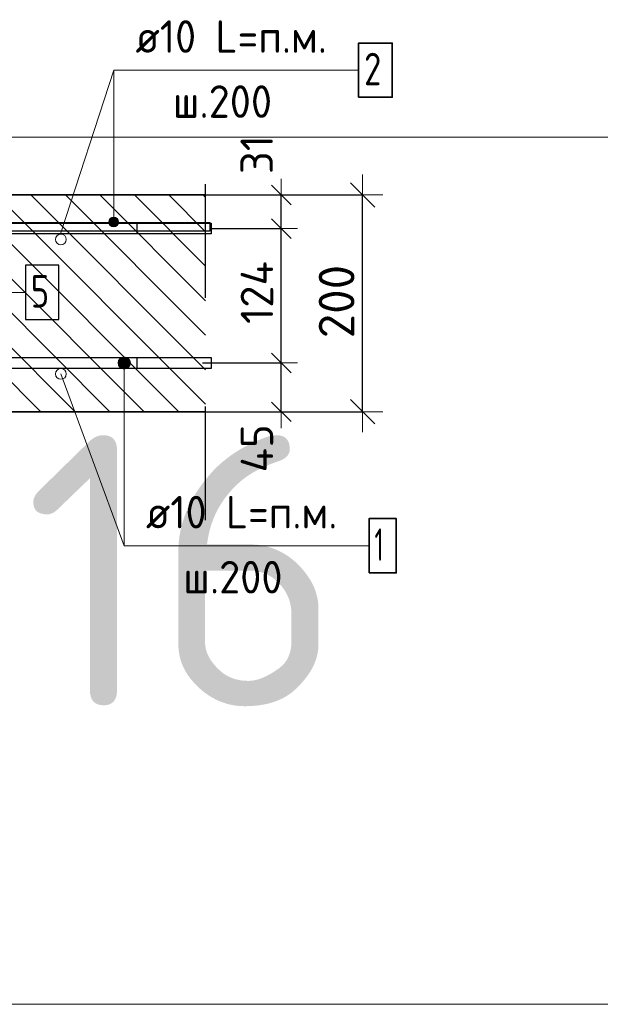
# Model space of a CAD drawing. Header units: metres. Extents: x -38 to 107, y -15 to 21.
# Tile 55 of 89: x 72.548 to 73.084, y 2.872 to 3.78. Entities that reach past the tile are written whole.
import ezdxf

# ---------------------------------------------------------------- set-up
doc = ezdxf.new("R2010")
doc.units = ezdxf.units.M
doc.header["$PDMODE"] = 65
doc.linetypes.add('______4', pattern=[0.135, 0.105, -0.03])
for name, color, linetype, lineweight in [('XR$4$Арм. стержнями верхней зоны', 180, 'Continuous', 35), ('XR$4$Арм. стержнями нижней зоны', 180, 'Continuous', 35), ('XR$4$Арм.стержн. Арматура края', 96, 'Continuous', 35), ('XR$4$Арм.стержн. Доп. арматура', 180, 'Continuous', 35), ('XR$4$Размерная линия (1)', 7, 'Continuous', 13), ('XR$4$Размерная линия_ общее', 7, 'Continuous', 13)]:
    doc.layers.add(name, color=color, linetype=linetype, lineweight=lineweight)
doc.styles.add('ISOCPEUR', font='txt')
doc.dimstyles.new('DIMSTYLE_12', dxfattribs={"dimtxt": 0.033, "dimasz": 0.0375, "dimexe": 0, "dimexo": 0, "dimgap": 0.0165, "dimtad": 2, "dimdec": 0, "dimlfac": 1000, "dimrnd": 1, "dimzin": 12, "dimdsep": 46, "dimtxsty": 'ISOCPEUR', "dimblk1": 'ALL_ML_STRICH', "dimblk2": 'ALL_ML_STRICH', "dimsah": 1, "dimcen": 0, "dimclrd": 7, "dimclre": 256, "dimclrt": 7, "dimadec": 0, "dimazin": 0, "dimtfac": 1, "dimtdec": 0, "dimtix": 1, "dimtmove": 2, "dimatfit": 3, "dimfxl": 0, "dimtzin": 0, "dimlwd": 0, "dimlwe": -3, "dimarcsym": 0})
doc.dimstyles.new('DIMSTYLE_16', dxfattribs={"dimtxt": 0.03, "dimasz": 0.03, "dimexe": 0, "dimexo": 0, "dimgap": 0.015, "dimtad": 2, "dimdec": 0, "dimlfac": 1000, "dimrnd": 1, "dimzin": 12, "dimdsep": 46, "dimtxsty": 'ISOCPEUR', "dimblk1": 'ALL_ML_STRICH', "dimblk2": 'ALL_ML_STRICH', "dimsah": 1, "dimcen": 0, "dimclrd": 7, "dimclre": 256, "dimclrt": 7, "dimadec": 0, "dimazin": 0, "dimtfac": 1, "dimtdec": 0, "dimtix": 1, "dimtmove": 2, "dimatfit": 3, "dimfxl": 0, "dimtzin": 0, "dimlwd": 0, "dimlwe": -3, "dimarcsym": 0})
doc.dimstyles.new('DIMSTYLE_18', dxfattribs={"dimtxt": 0.03, "dimasz": 0.03, "dimexe": 0, "dimexo": 0, "dimgap": 0.015, "dimtad": 2, "dimdec": 0, "dimlfac": 1000, "dimrnd": 1, "dimzin": 12, "dimdsep": 46, "dimtxsty": 'ISOCPEUR', "dimblk1": 'ALL_ML_STRICH', "dimblk2": 'ALL_ML_STRICH', "dimsah": 1, "dimcen": 0, "dimclrd": 7, "dimclre": 256, "dimclrt": 7, "dimadec": 0, "dimazin": 0, "dimtfac": 1, "dimtdec": 0, "dimtix": 1, "dimtmove": 2, "dimatfit": 3, "dimfxl": 0, "dimtvp": 1.2, "dimtzin": 0, "dimlwd": 0, "dimlwe": -3, "dimarcsym": 0})

# ---------------------------------------------------------------- blocks, each defined once
blk = doc.blocks.new('ALL_ML_STRICH')
at = {"color": 0, "linetype": 'ByBlock', "lineweight": -2}
for p, q in [((0, -0.5), (0, 0.5)), ((-0.3, -0.3), (0.3, 0.3)), ((-1, 0), (0.5, 0))]:
    blk.add_line(p, q, dxfattribs=at)
blk = doc.blocks.new('*D451')
at = {"layer": 'DEFPOINTS', "color": 7, "linetype": 'Continuous', "lineweight": 13, "transparency": 33554687}
for p in [(72.69287, 3.61831), (72.69287, 3.41831), (72.86441, 3.41831)]:
    blk.add_point(p, dxfattribs=at)
at = {"layer": 'XR$4$Размерная линия_ общее', "color": 253, "linetype": 'Continuous', "lineweight": -2, "true_color": 0xa0a0a0, "transparency": 33554687}
for p, q in [((72.71287, 3.61831), (72.86441, 3.61831)), ((72.71287, 3.41831), (72.86441, 3.41831))]:
    blk.add_line(p, q, dxfattribs=at)
at = {"layer": 'XR$4$Размерная линия_ общее', "color": 7, "linetype": 'Continuous', "lineweight": -2, "transparency": 33554687}
blk.add_line((72.86441, 3.41831), (72.86441, 3.61831), dxfattribs=at)
at = {"layer": 'XR$4$Размерная линия_ общее', "color": 7, "linetype": 'Continuous', "lineweight": 13, "transparency": 33554687, "xscale": 0.0375, "yscale": 0.0375, "zscale": 0.0375}
for p, rotation in [((72.86441, 3.61831), 90), ((72.86441, 3.41831), 270)]:
    blk.add_blockref('ALL_ML_STRICH', p, dxfattribs=dict(at, rotation=rotation))
at = {"layer": 'XR$4$Размерная линия_ общее', "color": 7, "linetype": 'Continuous', "lineweight": 13, "transparency": 33554687, "insert": (72.84041, 3.51996), "char_height": 0.033, "width": 0.099, "attachment_point": 5, "rotation": 90, "style": 'ISOCPEUR'}
blk.add_mtext('\\A1;{200}', dxfattribs=at)
blk = doc.blocks.new('*D569')
at = {"layer": 'DEFPOINTS', "color": 7, "linetype": 'Continuous', "lineweight": 13, "transparency": 33554687}
for p in [(72.69675, 3.46331), (72.7096, 3.41831), (72.78941, 3.41831)]:
    blk.add_point(p, dxfattribs=at)
at = {"layer": 'XR$4$Размерная линия (1)', "color": 9, "linetype": 'Continuous', "lineweight": -2, "true_color": 0xc7c7c7, "transparency": 33554687}
for p, q in [((72.71675, 3.46331), (72.78941, 3.46331)), ((72.7296, 3.41831), (72.78941, 3.41831))]:
    blk.add_line(p, q, dxfattribs=at)
at = {"layer": 'XR$4$Размерная линия (1)', "color": 7, "linetype": 'Continuous', "lineweight": -2, "transparency": 33554687}
blk.add_line((72.78941, 3.41831), (72.78941, 3.46331), dxfattribs=at)
at = {"layer": 'XR$4$Размерная линия (1)', "color": 7, "linetype": 'Continuous', "lineweight": 13, "transparency": 33554687, "xscale": 0.03, "yscale": 0.03, "zscale": 0.03}
for p, rotation in [((72.78941, 3.46331), 90), ((72.78941, 3.41831), 270)]:
    blk.add_blockref('ALL_ML_STRICH', p, dxfattribs=dict(at, rotation=rotation))
at = {"layer": 'XR$4$Размерная линия (1)', "color": 7, "linetype": 'Continuous', "lineweight": 13, "transparency": 33554687, "insert": (72.76691, 3.38455), "char_height": 0.03, "width": 0.06, "attachment_point": 5, "rotation": 90, "style": 'ISOCPEUR'}
blk.add_mtext('\\A1;{45}', dxfattribs=at)
blk = doc.blocks.new('*D570')
at = {"layer": 'DEFPOINTS', "color": 7, "linetype": 'Continuous', "lineweight": 13, "transparency": 33554687}
for p in [(72.70378, 3.58731), (72.69675, 3.46331), (72.78941, 3.46331)]:
    blk.add_point(p, dxfattribs=at)
at = {"layer": 'XR$4$Размерная линия (1)', "color": 9, "linetype": 'Continuous', "lineweight": -2, "true_color": 0xc7c7c7, "transparency": 33554687}
for p, q in [((72.72378, 3.58731), (72.78941, 3.58731)), ((72.71675, 3.46331), (72.78941, 3.46331))]:
    blk.add_line(p, q, dxfattribs=at)
at = {"layer": 'XR$4$Размерная линия (1)', "color": 7, "linetype": 'Continuous', "lineweight": -2, "transparency": 33554687}
blk.add_line((72.78941, 3.46331), (72.78941, 3.58731), dxfattribs=at)
at = {"layer": 'XR$4$Размерная линия (1)', "color": 7, "linetype": 'Continuous', "lineweight": 13, "transparency": 33554687, "xscale": 0.03, "yscale": 0.03, "zscale": 0.03}
for p, rotation in [((72.78941, 3.58731), 90), ((72.78941, 3.46331), 270)]:
    blk.add_blockref('ALL_ML_STRICH', p, dxfattribs=dict(at, rotation=rotation))
at = {"layer": 'XR$4$Размерная линия (1)', "color": 7, "linetype": 'Continuous', "lineweight": 13, "transparency": 33554687, "insert": (72.76691, 3.52831), "char_height": 0.03, "width": 0.09, "attachment_point": 5, "rotation": 90, "style": 'ISOCPEUR'}
blk.add_mtext('\\A1;{124}', dxfattribs=at)
blk = doc.blocks.new('*D571')
at = {"layer": 'DEFPOINTS', "color": 7, "linetype": 'Continuous', "lineweight": 13, "transparency": 33554687}
for p in [(72.68591, 3.61831), (72.70378, 3.58731), (72.78941, 3.58731)]:
    blk.add_point(p, dxfattribs=at)
at = {"layer": 'XR$4$Размерная линия (1)', "color": 9, "linetype": 'Continuous', "lineweight": -2, "true_color": 0xc7c7c7, "transparency": 33554687}
for p, q in [((72.70591, 3.61831), (72.78941, 3.61831)), ((72.72378, 3.58731), (72.78941, 3.58731))]:
    blk.add_line(p, q, dxfattribs=at)
at = {"layer": 'XR$4$Размерная линия (1)', "color": 7, "linetype": 'Continuous', "lineweight": -2, "transparency": 33554687}
blk.add_line((72.78941, 3.58731), (72.78941, 3.61831), dxfattribs=at)
at = {"layer": 'XR$4$Размерная линия (1)', "color": 7, "linetype": 'Continuous', "lineweight": 13, "transparency": 33554687, "xscale": 0.03, "yscale": 0.03, "zscale": 0.03}
for p, rotation in [((72.78941, 3.61831), 90), ((72.78941, 3.58731), 270)]:
    blk.add_blockref('ALL_ML_STRICH', p, dxfattribs=dict(at, rotation=rotation))
at = {"layer": 'XR$4$Размерная линия (1)', "color": 7, "linetype": 'Continuous', "lineweight": 13, "transparency": 33554687, "insert": (72.76667, 3.6556), "char_height": 0.03, "width": 0.06, "attachment_point": 5, "rotation": 90, "style": 'ISOCPEUR'}
blk.add_mtext('\\A1;{31}', dxfattribs=at)

msp = doc.modelspace()

# ---------------------------------------------------------------- hatches: boundary and pattern name
at = {"linetype": 'Continuous', "lineweight": 25, "transparency": 33554687}
h = msp.add_hatch(dxfattribs=at)
h.set_pattern_fill('__________540', scale=0.015, style=0, pattern_type=2)
h.set_pattern_definition([(135, (0, 0), (-0.031819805, -0.031819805), [0.4, -0.05, 0, -0.05]), (135, (-0.01591, -0.01591), (-0.031819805, -0.031819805), [0.8, -0.1, 0.1, -0.1])])
h.paths.add_polyline_path([(72.34592, 3.61831), (72.34592, 3.41831), (72.71957, 3.41831), (72.71957, 3.61831)], flags=0)
at = {"layer": 'XR$4$Арм. стержнями верхней зоны', "linetype": 'Continuous', "lineweight": 13, "transparency": 33554687}
for points in [[(72.63701, 3.59718), (72.63251, 3.59718), (72.63089, 3.59556)], [(72.63701, 3.59718), (72.63089, 3.59556), (72.63863, 3.59556)], [(72.63251, 3.59718), (72.63701, 3.59718), (72.63476, 3.59781)], [(72.63863, 3.59556), (72.63089, 3.59556), (72.63026, 3.59331)], [(72.63863, 3.59556), (72.63026, 3.59331), (72.63926, 3.59331)], [(72.63926, 3.59331), (72.63026, 3.59331), (72.63089, 3.59106)], [(72.63926, 3.59331), (72.63089, 3.59106), (72.63863, 3.59106)], [(72.63863, 3.59106), (72.63089, 3.59106), (72.63251, 3.58944)], [(72.63863, 3.59106), (72.63251, 3.58944), (72.63701, 3.58944)], [(72.63701, 3.58944), (72.63251, 3.58944), (72.63476, 3.58881)]]:
    msp.add_hatch(color=7, dxfattribs=at).paths.add_polyline_path(points)
at = {"layer": 'XR$4$Арм. стержнями нижней зоны', "linetype": 'Continuous', "lineweight": 13, "transparency": 33554687}
for points in [[(72.6388, 3.46331), (72.65005, 3.46331), (72.64926, 3.46612)], [(72.6388, 3.46331), (72.64926, 3.46612), (72.63959, 3.46612)], [(72.63959, 3.46049), (72.65005, 3.46331), (72.6388, 3.46331)], [(72.63959, 3.46612), (72.64926, 3.46612), (72.64724, 3.46814)], [(72.63959, 3.46612), (72.64724, 3.46814), (72.64161, 3.46814)], [(72.63959, 3.46049), (72.64926, 3.46049), (72.65005, 3.46331)], [(72.64161, 3.46814), (72.64724, 3.46814), (72.64442, 3.46893)], [(72.64161, 3.45847), (72.64926, 3.46049), (72.63959, 3.46049)], [(72.64161, 3.45847), (72.64724, 3.45847), (72.64926, 3.46049)], [(72.64724, 3.45847), (72.64161, 3.45847), (72.64442, 3.45768)]]:
    msp.add_hatch(color=7, dxfattribs=at).paths.add_polyline_path(points)

# ---------------------------------------------------------------- linework, layer by layer
at = {"color": 7, "linetype": 'Continuous', "lineweight": 13, "transparency": 33554687}
for p, q in [((72.58592, 3.58326), (72.63476, 3.73347)), ((86.41979, 3.67171), (67.91979, 3.67171)), ((72.58595, 3.45326), (72.64442, 3.29473)), ((86.41979, 2.87171), (67.91979, 2.87171))]:
    msp.add_line(p, q, dxfattribs=at)
at = {"color": 7, "linetype": '______4', "lineweight": 25, "transparency": 33554687}
msp.add_line((72.71957, 3.31831), (72.71957, 3.71831), dxfattribs=at)
at = {"color": 7, "linetype": 'Continuous', "lineweight": 35, "transparency": 33554687}
for p, q in [((72.71957, 3.61831), (72.34592, 3.61831)), ((72.34592, 3.41831), (72.71957, 3.41831))]:
    msp.add_line(p, q, dxfattribs=at)
at = {"color": 7, "linetype": 'Continuous', "lineweight": 13, "transparency": 33554687}
for centre in [(72.58592, 3.57726), (72.58595, 3.45326)]:
    msp.add_circle(centre, 0.005, dxfattribs=at)
at = {"layer": 'XR$4$Арм. стержнями верхней зоны', "color": 7, "linetype": 'Continuous', "lineweight": 13, "transparency": 33554687}
for p, q in [((72.63476, 3.73347), (72.86076, 3.73347)), ((72.63476, 3.73347), (72.63476, 3.59331)), ((72.63476, 3.59781), (72.63476, 3.59781)), ((72.63026, 3.59331), (72.63026, 3.59331)), ((72.63476, 3.58881), (72.63476, 3.58881)), ((72.63926, 3.59331), (72.63926, 3.59331))]:
    msp.add_line(p, q, dxfattribs=at)
at = {"layer": 'XR$4$Арм. стержнями верхней зоны', "color": 7, "linetype": 'Continuous', "lineweight": 35, "transparency": 33554687}
msp.add_lwpolyline([(72.86076, 3.70847), (72.89176, 3.70847), (72.89176, 3.75847), (72.86076, 3.75847), (72.86076, 3.70847)], dxfattribs=at)
at = {"layer": 'XR$4$Арм. стержнями верхней зоны', "color": 4, "linetype": 'Continuous', "lineweight": 25, "transparency": 33554687}
msp.add_lwpolyline([(72.14592, 3.59231), (72.72457, 3.59231), (72.72457, 3.58231), (72.14592, 3.58231), (72.14592, 3.59231)], dxfattribs=at)
at = {"layer": 'XR$4$Арм. стержнями верхней зоны', "color": 7, "linetype": 'Continuous', "lineweight": 13, "transparency": 33554687}
msp.add_circle((72.63476, 3.59331), 0.0045, dxfattribs=at)
at = {"layer": 'XR$4$Арм. стержнями нижней зоны', "color": 7, "linetype": 'Continuous', "lineweight": 13, "transparency": 33554687}
for p, q in [((72.6388, 3.46331), (72.6388, 3.46331)), ((72.64442, 3.46893), (72.64442, 3.46893)), ((72.64442, 3.29473), (72.64442, 3.46331)), ((72.65005, 3.46331), (72.65005, 3.46331)), ((72.64442, 3.45768), (72.64442, 3.45768)), ((72.64442, 3.29473), (72.87042, 3.29473))]:
    msp.add_line(p, q, dxfattribs=at)
at = {"layer": 'XR$4$Арм. стержнями нижней зоны', "color": 4, "linetype": 'Continuous', "lineweight": 25, "transparency": 33554687}
msp.add_lwpolyline([(72.14592, 3.46831), (72.72457, 3.46831), (72.72457, 3.45831), (72.14592, 3.45831), (72.14592, 3.46831)], dxfattribs=at)
at = {"layer": 'XR$4$Арм. стержнями нижней зоны', "color": 7, "linetype": 'Continuous', "lineweight": 35, "transparency": 33554687}
msp.add_lwpolyline([(72.87042, 3.26973), (72.89542, 3.26973), (72.89542, 3.31973), (72.87042, 3.31973), (72.87042, 3.26973)], dxfattribs=at)
at = {"layer": 'XR$4$Арм. стержнями нижней зоны', "color": 7, "linetype": 'Continuous', "lineweight": 13, "transparency": 33554687}
msp.add_circle((72.64442, 3.46331), 0.00563, dxfattribs=at)
at = {"layer": 'XR$4$Арм.стержн. Арматура края', "color": 4, "linetype": 'Continuous', "lineweight": 25, "transparency": 33554687}
for points in [[(72.18926, 3.59231), (72.65592, 3.59231), (72.65592, 3.58231)], [(72.65592, 3.58231), (72.18995, 3.58231)], [(72.18995, 3.46831), (72.65592, 3.46831), (72.65592, 3.45831), (72.18926, 3.45831)]]:
    msp.add_lwpolyline(points, dxfattribs=at)
at = {"layer": 'XR$4$Арм.стержн. Арматура края', "color": 40, "linetype": 'Continuous', "lineweight": 25, "transparency": 33554687}
msp.add_lwpolyline([(72.37985, 3.59294), (72.72357, 3.59294), (72.72357, 3.58494), (72.38002, 3.58494)], dxfattribs=at)
at = {"layer": 'XR$4$Арм.стержн. Доп. арматура', "color": 7, "linetype": 'Continuous', "lineweight": 13, "transparency": 33554687}
msp.add_line((72.32717, 3.52847), (72.55317, 3.52847), dxfattribs=at)
at = {"layer": 'XR$4$Арм.стержн. Доп. арматура', "color": 7, "linetype": 'Continuous', "lineweight": 25, "transparency": 33554687}
msp.add_lwpolyline([(72.55317, 3.50347), (72.58417, 3.50347), (72.58417, 3.55347), (72.55317, 3.55347), (72.55317, 3.50347)], dxfattribs=at)

# ---------------------------------------------------------------- texts
at = {"color": 7, "linetype": 'Continuous', "lineweight": 35, "transparency": 33554687, "insert": (70.35063, 3.14671), "char_height": 0.25, "width": 2.7437149, "attachment_point": 7, "style": 'ISOCPEUR'}
msp.add_mtext('\\W0.96;ГОСТ 34028-2016', dxfattribs=at)
at = {"layer": 'XR$4$Арм. стержнями верхней зоны', "color": 7, "linetype": 'Continuous', "lineweight": 25, "transparency": 33554687, "char_height": 0.03, "attachment_point": 7, "style": 'ISOCPEUR'}
for s, insert, width in [('\\W0.94;ø10 L=п.м.', (72.65476, 3.74947), 0.1999832), ('\\W0.78;2', (72.86576, 3.71947), 0.0326407), ('\\W0.95;ш.200 ', (72.68926, 3.68947), 0.1311996)]:
    msp.add_mtext(s, dxfattribs=dict(at, insert=insert, width=width))
at = {"layer": 'XR$4$Арм. стержнями нижней зоны', "color": 7, "linetype": 'Continuous', "lineweight": 25, "transparency": 33554687, "char_height": 0.03, "attachment_point": 7, "style": 'ISOCPEUR'}
for s, insert, width in [('\\W0.94;ø10 L=п.м.', (72.66442, 3.31073), 0.199983), ('\\W0.56;1', (72.87542, 3.28073), 0.0233333), ('\\W0.95;ш.200 ', (72.69892, 3.25073), 0.1311996)]:
    msp.add_mtext(s, dxfattribs=dict(at, insert=insert, width=width))
at = {"layer": 'XR$4$Арм.стержн. Доп. арматура', "color": 7, "linetype": 'Continuous', "lineweight": 25, "transparency": 33554687, "insert": (72.55817, 3.51447), "char_height": 0.03, "width": 0.0326407, "attachment_point": 7, "style": 'ISOCPEUR'}
msp.add_mtext('\\W0.78;5', dxfattribs=at)

# ---------------------------------------------------------------- dimensions: what is measured, and where the dimension line sits
at = {"layer": 'XR$4$Размерная линия (1)', "color": 7, "linetype": 'Continuous', "lineweight": 13, "transparency": 33554687}
for base, p1, p2, dimstyle, picture, middle in [((72.78941, 3.61831), (72.72378, 3.58731), (72.70591, 3.61831), 'DIMSTYLE_18', '*D571', (72.76667, 3.6556)), ((72.78941, 3.58731), (72.71675, 3.46331), (72.72378, 3.58731), 'DIMSTYLE_16', '*D570', (72.76691, 3.52831)), ((72.78941, 3.46331), (72.7296, 3.41831), (72.71675, 3.46331), 'DIMSTYLE_18', '*D569', (72.76691, 3.38455))]:
    dim = msp.add_linear_dim(base=base, p1=p1, p2=p2, angle=90, dimstyle=dimstyle, override={"dimpost": '<>', "dimclrd": 7, "dimclre": 9, "dimclrt": 7, "dimlwd": 0, "dimlwe": 65533}, dxfattribs=at)
    dim.commit()
    dim.dimension.update_dxf_attribs({"geometry": picture, "text_midpoint": middle, "dimtype": 160})
at = {"layer": 'XR$4$Размерная линия_ общее', "color": 7, "linetype": 'Continuous', "lineweight": 13, "transparency": 33554687}
dim = msp.add_linear_dim(base=(72.86441, 3.61831), p1=(72.71287, 3.41831), p2=(72.71287, 3.61831), angle=90, dimstyle='DIMSTYLE_12', override={"dimpost": '<>', "dimclrd": 7, "dimclre": 253, "dimclrt": 7, "dimlwd": 0, "dimlwe": 65533}, dxfattribs=at)
dim.commit()
dim.dimension.update_dxf_attribs({"geometry": '*D451', "text_midpoint": (72.84041, 3.51996), "dimtype": 160})

doc.saveas('drawing.dxf')
